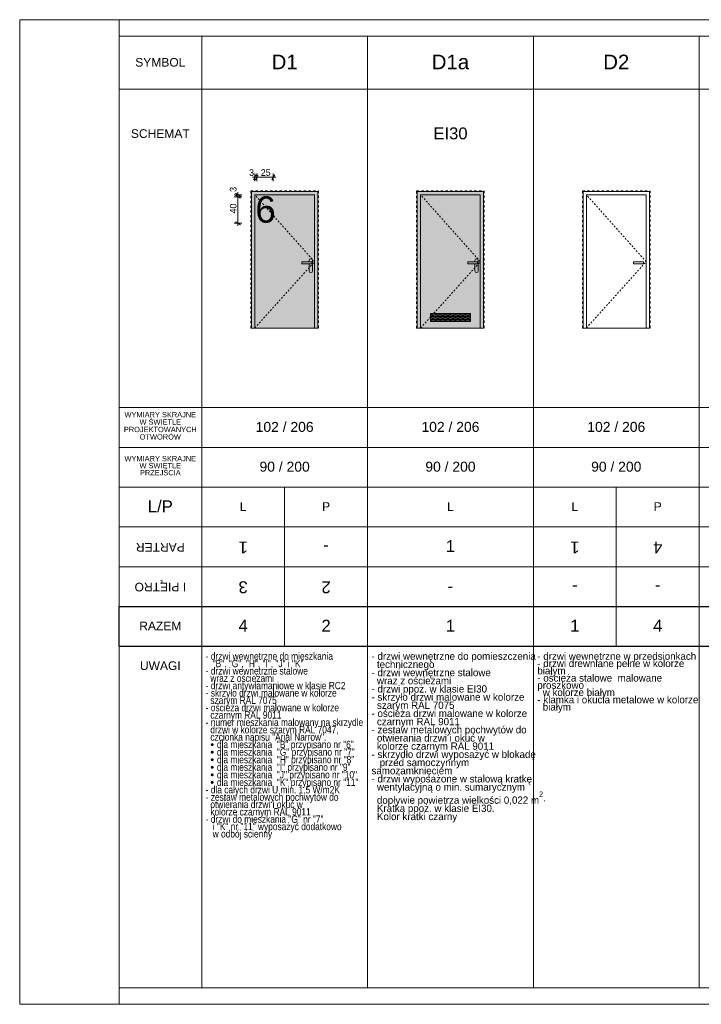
# Model space of a CAD drawing. Extents: x -130919 to -54459, y 5277 to 20371.
# Tile 1 of 11: x -130919 to -120642, y 5521 to 20371. Entities that reach past the tile are written whole.
import ezdxf

# ---------------------------------------------------------------- set-up
doc = ezdxf.new("R2010")
doc.units = 0
doc.header["$MEASUREMENT"] = 0
doc.linetypes.add('Hidden Line', pattern=[50, 25, -25])
doc.linetypes.add('Przerywana copy', pattern=[72.5, 35, -37.5])
doc.layers.add('Arch kolorystyka_Nr_Pióra__2', color=7, linetype='Continuous', lineweight=13, true_color=0x7f7f7f)
doc.layers.add('ARCH stolarka_Nr_Pióra__22', color=7, linetype='Continuous', lineweight=9, true_color=0x7f7f7f)
for name, color, linetype, lineweight in [('Arch kolorystyka_Nr_Pióra__21', 7, 'Continuous', 13), ('Arch kolorystyka_Nr_Pióra__41', 7, 'Continuous', 9), ('Arch okna_Nr_Pióra__21', 7, 'Continuous', 13), ('Arch okna_Nr_Pióra__5', 7, 'Continuous', 13), ('Arch opisy okien_Nr_Pióra__1', 7, 'Continuous', 25), ('Arch opisy okien_Nr_Pióra__18', 9, 'Continuous', 15), ('Arch opisy_Nr_Pióra__1', 7, 'Continuous', 25), ('Arch opisy_Nr_Pióra__21', 7, 'Continuous', 13), ('Arch opisy_Nr_Pióra__7', 7, 'Continuous', 13), ('ARCH stolarka_Nr_Pióra__21', 7, 'Continuous', 13), ('ARCH stolarka_Nr_Pióra__41', 7, 'Continuous', 9), ('ARCH TABELA_Nr_Pióra__21', 7, 'Continuous', 13), ('Arch wymiary_Nr_Pióra__5', 7, 'Continuous', 13), ('Arch ŚCIANY ZEW._Nr_Pióra__21', 7, 'Continuous', 13)]:
    doc.layers.add(name, color=color, linetype=linetype, lineweight=lineweight)
doc.layers.add('Arch wymiary', color=7, linetype='Continuous')
doc.styles.add('GENERATED_STYLE_1', font='txt')
doc.styles.add('GENERATED_STYLE_2', font='arial.ttf')
doc.styles.add('GENERATED_STYLE_3', font='arial.ttf')
doc.styles.add('GENERATED_STYLE_9', font='txt')
doc.dimstyles.new('GENERATED_STYLE__2', dxfattribs={"dimtxt": 100, "dimasz": 57, "dimexe": 0.18, "dimexo": 0, "dimgap": 0.09, "dimtad": 1, "dimtih": 1, "dimtoh": 1, "dimdec": 0, "dimlfac": 0.1, "dimzin": 0, "dimdsep": 46, "dimtxsty": 'GENERATED_STYLE_1', "dimblk": 'ARROWHEAD_2', "dimblk1": 'ARROWHEAD_2', "dimblk2": 'ARROWHEAD_2', "dimcen": 0.09, "dimclrd": 7, "dimclre": 7, "dimclrt": 7, "dimadec": 0, "dimazin": 0, "dimtfac": 1, "dimtdec": 4, "dimtmove": 0, "dimatfit": 3, "dimfxl": 0, "dimtolj": 1, "dimtzin": 0, "dimarcsym": 0})
doc.dimstyles.new('GENERATED_STYLE__3', dxfattribs={"dimtxt": 100, "dimasz": 57, "dimexe": 0.18, "dimexo": 0, "dimgap": 0.09, "dimtad": 1, "dimdec": 0, "dimlfac": 0.1, "dimzin": 0, "dimdsep": 46, "dimtxsty": 'GENERATED_STYLE_1', "dimblk": 'ARROWHEAD_2', "dimblk1": 'ARROWHEAD_2', "dimblk2": 'ARROWHEAD_2', "dimcen": 0.09, "dimclrd": 7, "dimclre": 7, "dimclrt": 7, "dimadec": 0, "dimazin": 0, "dimtfac": 1, "dimtdec": 4, "dimtmove": 2, "dimatfit": 3, "dimfxl": 0, "dimtolj": 1, "dimtzin": 0, "dimarcsym": 0})

# ---------------------------------------------------------------- blocks, each defined once
blk = doc.blocks.new('*D92')
at = {"layer": 'Arch wymiary_Nr_Pióra__5', "linetype": 'Continuous'}
for p, q in [((-127572, 17701), (-127685, 17701)), ((-127591, 17679), (-127666, 17722)), ((-127629, 17301), (-127629, 17701)), ((-127572, 17301), (-127685, 17301)), ((-127666, 17322), (-127591, 17279)), ((-127629, 17264), (-127629, 17301))]:
    blk.add_line(p, q, dxfattribs=at)
at = {"layer": 'Arch wymiary_Nr_Pióra__5', "char_height": 100, "attachment_point": 7, "rotation": 90, "style": 'GENERATED_STYLE_1'}
for s, insert in [('{3}', (-127649, 17774)), ('{40}', (-127649, 17448))]:
    blk.add_mtext(s, dxfattribs=dict(at, insert=insert))
blk = doc.blocks.new('ARROWHEAD_2')
at = {"color": 0, "linetype": 'Continuous', "lineweight": 0}
for p, q in [((0, 0), (-1, 0)), ((-0.38, -0.66), (0.38, 0.66))]:
    blk.add_line(p, q, dxfattribs=at)
blk = doc.blocks.new('*D93')
at = {"layer": 'Arch wymiary_Nr_Pióra__5', "linetype": 'Continuous'}
for p, q in [((-127572, 17731), (-127685, 17731)), ((-127572, 17701), (-127685, 17701)), ((-127666, 17752), (-127591, 17709)), ((-127591, 17679), (-127666, 17722)), ((-127629, 17731), (-127629, 17767)), ((-127629, 17701), (-127629, 17731))]:
    blk.add_line(p, q, dxfattribs=at)
at = {"layer": 'Arch wymiary_Nr_Pióra__5', "char_height": 100, "attachment_point": 7, "rotation": 90, "style": 'GENERATED_STYLE_1'}
for s, insert in [('{3}', (-127649, 17774)), ('{40}', (-127649, 17448))]:
    blk.add_mtext(s, dxfattribs=dict(at, insert=insert))
blk = doc.blocks.new('*D94')
at = {"layer": 'Arch wymiary_Nr_Pióra__5', "linetype": 'Continuous'}
for p, q in [((-127411, 17994), (-127375, 17994)), ((-127353, 18031), (-127396, 17956)), ((-127375, 17937), (-127375, 18050)), ((-127375, 17994), (-127345, 17994)), ((-127323, 18031), (-127366, 17956)), ((-127345, 17937), (-127345, 18050))]:
    blk.add_line(p, q, dxfattribs=at)
at = {"layer": 'Arch wymiary_Nr_Pióra__5', "char_height": 100, "attachment_point": 7, "style": 'GENERATED_STYLE_1'}
for s, insert in [('{3}', (-127460, 18014)), ('{25}', (-127284, 18014))]:
    blk.add_mtext(s, dxfattribs=dict(at, insert=insert))
blk = doc.blocks.new('*D95')
at = {"layer": 'Arch wymiary_Nr_Pióra__5', "linetype": 'Continuous'}
for p, q in [((-127323, 18031), (-127366, 17956)), ((-127345, 17937), (-127345, 18050)), ((-127345, 17994), (-127095, 17994)), ((-127116, 17956), (-127073, 18031)), ((-127095, 17937), (-127095, 18050)), ((-127095, 17994), (-127058, 17994))]:
    blk.add_line(p, q, dxfattribs=at)
at = {"layer": 'Arch wymiary_Nr_Pióra__5', "char_height": 100, "attachment_point": 7, "style": 'GENERATED_STYLE_1'}
for s, insert in [('{3}', (-127460, 18014)), ('{25}', (-127284, 18014))]:
    blk.add_mtext(s, dxfattribs=dict(at, insert=insert))

msp = doc.modelspace()

# ---------------------------------------------------------------- hatches: boundary and pattern name
at = {"layer": 'Arch kolorystyka_Nr_Pióra__2', "linetype": 'Continuous'}
h = msp.add_hatch(color=256, dxfattribs=at)
h.paths.add_polyline_path([(-126474.5, 15720.6), (-127374.5, 15720.6), (-127374.5, 17730.6), (-126474.5, 17730.6)], flags=0)
h.paths.add_polyline_path([(-126664.5, 16690.6), (-126664.5, 16720.6), (-126554.5, 16720.6), (-126554.5, 16740.6, -1), (-126504.5, 16740.6), (-126504.5, 16735.6), (-126504.5, 16580.6, -1), (-126554.5, 16580.6), (-126554.5, 16677.3), (-126554.5, 16690.6)], flags=0)
h = msp.add_hatch(color=256, dxfattribs=at)
h.paths.add_polyline_path([(-123974.5, 15720.6), (-124874.5, 15720.6), (-124874.5, 17730.6), (-123974.5, 17730.6)], flags=0)
h.paths.add_polyline_path([(-124164.5, 16690.6), (-124164.5, 16720.6), (-124054.5, 16720.6), (-124054.5, 16740.6, -1), (-124004.5, 16740.6), (-124004.5, 16735.6), (-124004.5, 16580.6, -1), (-124054.5, 16580.6), (-124054.5, 16677.3), (-124054.5, 16690.6)], flags=0)
h.paths.add_polyline_path([(-124124.5, 15820.6), (-124724.5, 15820.6), (-124724.5, 15940.6), (-124124.5, 15940.6)], flags=0)
at = {"layer": 'Arch kolorystyka_Nr_Pióra__21', "linetype": 'Continuous'}
msp.add_hatch(color=256, dxfattribs=at).paths.add_polyline_path([(-124124.5, 15820.6), (-124724.5, 15820.6), (-124724.5, 15940.6), (-124124.5, 15940.6)], flags=0)
at = {"layer": 'Arch kolorystyka_Nr_Pióra__41', "linetype": 'Continuous'}
for points in [[(-127434.5, 17780.6), (-127434.5, 15720.6), (-127374.5, 15720.6), (-127374.5, 17730.6), (-126474.5, 17730.6), (-126474.5, 15720.6), (-126424.5, 15720.6), (-126424.5, 17780.6)], [(-124934.5, 17780.6), (-124934.5, 15720.6), (-124874.5, 15720.6), (-124874.5, 17730.6), (-123974.5, 17730.6), (-123974.5, 15720.6), (-123924.5, 15720.6), (-123924.5, 17780.6)], [(-126664.5, 16690.6), (-126554.5, 16690.6), (-126554.5, 16677.3), (-126554.5, 16580.6, 1), (-126504.5, 16580.6), (-126504.5, 16735.6), (-126504.5, 16740.6, 1), (-126554.5, 16740.6), (-126554.5, 16720.6), (-126664.5, 16720.6)], [(-124164.5, 16690.6), (-124054.5, 16690.6), (-124054.5, 16677.3), (-124054.5, 16580.6, 1), (-124004.5, 16580.6), (-124004.5, 16735.6), (-124004.5, 16740.6, 1), (-124054.5, 16740.6), (-124054.5, 16720.6), (-124164.5, 16720.6)]]:
    msp.add_hatch(color=256, dxfattribs=at).paths.add_polyline_path(points, flags=0)

# ---------------------------------------------------------------- linework, layer by layer
at = {"layer": 'Arch okna_Nr_Pióra__21', "linetype": 'Continuous'}
for p, q in [((-126664.5, 16690.6), (-126664.5, 16720.6)), ((-126514.5, 16720.6), (-126664.5, 16720.6)), ((-126514.5, 16690.6), (-126664.5, 16690.6)), ((-126554.5, 16720.6), (-126554.5, 16740.6)), ((-126554.5, 16580.6), (-126554.5, 16690.6)), ((-126514.5, 16720.6), (-126514.5, 16690.6)), ((-126504.5, 16580.6), (-126504.5, 16740.6)), ((-124164.5, 16690.6), (-124164.5, 16720.6)), ((-124014.5, 16720.6), (-124164.5, 16720.6)), ((-124014.5, 16690.6), (-124164.5, 16690.6)), ((-124054.5, 16720.6), (-124054.5, 16740.6)), ((-124054.5, 16580.6), (-124054.5, 16690.6)), ((-124014.5, 16720.6), (-124014.5, 16690.6)), ((-124004.5, 16580.6), (-124004.5, 16740.6)), ((-121664.5, 16690.6), (-121664.5, 16720.6)), ((-121514.5, 16720.6), (-121664.5, 16720.6)), ((-121514.5, 16690.6), (-121664.5, 16690.6)), ((-121514.5, 16720.6), (-121514.5, 16690.6))]:
    msp.add_line(p, q, dxfattribs=at)
for centre, start, end in [((-126529.5, 16740.6), 0, 180), ((-124029.5, 16740.6), 0, 180), ((-126529.5, 16580.6), 180, 0), ((-124029.5, 16580.6), 180, 0)]:
    msp.add_arc(centre, 25, start, end, dxfattribs=at)
at = {"layer": 'Arch okna_Nr_Pióra__5', "linetype": 'Hidden Line'}
for p, q in [((-126474.5, 16720.6), (-127374.5, 17730.6)), ((-123974.5, 16720.6), (-124874.5, 17730.6)), ((-121474.5, 16720.6), (-122374.5, 17730.6)), ((-127374.5, 15720.6), (-126474.5, 16720.6)), ((-124874.5, 15720.6), (-123974.5, 16720.6)), ((-122374.5, 15720.6), (-121474.5, 16720.6))]:
    msp.add_line(p, q, dxfattribs=at)
at = {"layer": 'Arch opisy_Nr_Pióra__1', "linetype": 'Continuous'}
for p, q in [((-129418.9, 10920.6), (-129418.9, 11520.6)), ((-129418.9, 11520.6), (-113174.5, 11520.6)), ((-129418.9, 10920.6), (-113174.5, 10920.6))]:
    msp.add_line(p, q, dxfattribs=at)
at = {"layer": 'Arch opisy_Nr_Pióra__21', "linetype": 'Continuous'}
for p, q in [((-129418.9, 20120.6), (-110268.9, 20120.6)), ((-128174.5, 20120.6), (-128174.5, 5770.6)), ((-125674.5, 20120.6), (-125674.5, 5770.6)), ((-123174.5, 20120.6), (-123174.5, 5770.6)), ((-120674.5, 20120.6), (-120674.5, 5770.6)), ((-129418.9, 19320.6), (-113174.5, 19320.6)), ((-129418.9, 14520.6), (-113174.5, 14520.6)), ((-129418.9, 13920.6), (-113174.5, 13920.6)), ((-129418.9, 13320.6), (-113174.5, 13320.6)), ((-126924.5, 13320.6), (-126924.5, 10920.6)), ((-121924.5, 13320.6), (-121924.5, 10920.6)), ((-129418.9, 12720.6), (-113174.5, 12720.6)), ((-129418.9, 12120.6), (-113174.5, 12120.6)), ((-129418.9, 11520.6), (-113174.5, 11520.6))]:
    msp.add_line(p, q, dxfattribs=at)
at = {"layer": 'ARCH stolarka_Nr_Pióra__21', "linetype": 'Continuous'}
for p, q in [((-126424.5, 17780.6), (-127424.5, 17780.6)), ((-127424.5, 17780.6), (-127424.5, 15720.6)), ((-127374.5, 17730.6), (-126474.5, 17730.6)), ((-127374.5, 17730.6), (-127374.5, 15720.6)), ((-126474.5, 15720.6), (-126474.5, 17730.6)), ((-126424.5, 15720.6), (-126424.5, 17780.6)), ((-123924.5, 17780.6), (-124924.5, 17780.6)), ((-124924.5, 17780.6), (-124924.5, 15720.6)), ((-124874.5, 17730.6), (-123974.5, 17730.6)), ((-124874.5, 17730.6), (-124874.5, 15720.6)), ((-123974.5, 15720.6), (-123974.5, 17730.6)), ((-123924.5, 15720.6), (-123924.5, 17780.6)), ((-121424.5, 17780.6), (-122424.5, 17780.6)), ((-122424.5, 17780.6), (-122424.5, 15720.6)), ((-122374.5, 17730.6), (-121474.5, 17730.6)), ((-122374.5, 17730.6), (-122374.5, 15720.6)), ((-121474.5, 15720.6), (-121474.5, 17730.6)), ((-121424.5, 15720.6), (-121424.5, 17780.6)), ((-126424.5, 15720.6), (-127424.5, 15720.6)), ((-123924.5, 15720.6), (-124924.5, 15720.6)), ((-121424.5, 15720.6), (-122424.5, 15720.6))]:
    msp.add_line(p, q, dxfattribs=at)
at = {"layer": 'ARCH stolarka_Nr_Pióra__22', "linetype": 'Continuous'}
for p, q in [((-124702, 15914.6), (-124724.5, 15914.6)), ((-124702, 15894.6), (-124724.5, 15894.6)), ((-124664.5, 15938.6), (-124709.5, 15938.6)), ((-124664.5, 15918.6), (-124709.5, 15918.6)), ((-124664.5, 15890.6), (-124709.5, 15890.6)), ((-124627, 15914.6), (-124672, 15914.6)), ((-124627, 15894.6), (-124672, 15894.6)), ((-124589.5, 15938.6), (-124634.5, 15938.6)), ((-124589.5, 15918.6), (-124634.5, 15918.6)), ((-124589.5, 15890.6), (-124634.5, 15890.6)), ((-124552, 15914.6), (-124597, 15914.6)), ((-124552, 15894.6), (-124597, 15894.6)), ((-124514.5, 15938.6), (-124559.5, 15938.6)), ((-124514.5, 15918.6), (-124559.5, 15918.6)), ((-124514.5, 15890.6), (-124559.5, 15890.6)), ((-124477, 15914.6), (-124522, 15914.6)), ((-124477, 15894.6), (-124522, 15894.6)), ((-124439.5, 15938.6), (-124484.5, 15938.6)), ((-124439.5, 15918.6), (-124484.5, 15918.6)), ((-124439.5, 15890.6), (-124484.5, 15890.6)), ((-124402, 15914.6), (-124447, 15914.6)), ((-124402, 15894.6), (-124447, 15894.6)), ((-124364.5, 15938.6), (-124409.5, 15938.6)), ((-124364.5, 15918.6), (-124409.5, 15918.6)), ((-124364.5, 15890.6), (-124409.5, 15890.6)), ((-124327, 15914.6), (-124372, 15914.6)), ((-124327, 15894.6), (-124372, 15894.6)), ((-124289.5, 15938.6), (-124334.5, 15938.6)), ((-124289.5, 15918.6), (-124334.5, 15918.6)), ((-124289.5, 15890.6), (-124334.5, 15890.6)), ((-124252, 15914.6), (-124297, 15914.6)), ((-124252, 15894.6), (-124297, 15894.6)), ((-124214.5, 15938.6), (-124259.5, 15938.6)), ((-124214.5, 15918.6), (-124259.5, 15918.6)), ((-124214.5, 15890.6), (-124259.5, 15890.6)), ((-124177, 15914.6), (-124222, 15914.6)), ((-124177, 15894.6), (-124222, 15894.6)), ((-124139.5, 15938.6), (-124184.5, 15938.6)), ((-124139.5, 15918.6), (-124184.5, 15918.6)), ((-124139.5, 15890.6), (-124184.5, 15890.6)), ((-124124.5, 15914.6), (-124147, 15914.6)), ((-124124.5, 15894.6), (-124147, 15894.6)), ((-124702, 15866.6), (-124724.5, 15866.6)), ((-124702, 15846.6), (-124724.5, 15846.6)), ((-124664.5, 15870.6), (-124709.5, 15870.6)), ((-124664.5, 15842.6), (-124709.5, 15842.6)), ((-124664.5, 15822.6), (-124709.5, 15822.6)), ((-124627, 15866.6), (-124672, 15866.6)), ((-124627, 15846.6), (-124672, 15846.6)), ((-124589.5, 15870.6), (-124634.5, 15870.6)), ((-124589.5, 15842.6), (-124634.5, 15842.6)), ((-124589.5, 15822.6), (-124634.5, 15822.6)), ((-124552, 15866.6), (-124597, 15866.6)), ((-124552, 15846.6), (-124597, 15846.6)), ((-124514.5, 15870.6), (-124559.5, 15870.6)), ((-124514.5, 15842.6), (-124559.5, 15842.6)), ((-124514.5, 15822.6), (-124559.5, 15822.6)), ((-124477, 15866.6), (-124522, 15866.6)), ((-124477, 15846.6), (-124522, 15846.6)), ((-124439.5, 15870.6), (-124484.5, 15870.6)), ((-124439.5, 15842.6), (-124484.5, 15842.6)), ((-124439.5, 15822.6), (-124484.5, 15822.6)), ((-124402, 15866.6), (-124447, 15866.6)), ((-124402, 15846.6), (-124447, 15846.6)), ((-124364.5, 15870.6), (-124409.5, 15870.6)), ((-124364.5, 15842.6), (-124409.5, 15842.6)), ((-124364.5, 15822.6), (-124409.5, 15822.6)), ((-124327, 15866.6), (-124372, 15866.6)), ((-124327, 15846.6), (-124372, 15846.6)), ((-124289.5, 15870.6), (-124334.5, 15870.6)), ((-124289.5, 15842.6), (-124334.5, 15842.6)), ((-124289.5, 15822.6), (-124334.5, 15822.6)), ((-124252, 15866.6), (-124297, 15866.6)), ((-124252, 15846.6), (-124297, 15846.6)), ((-124214.5, 15870.6), (-124259.5, 15870.6)), ((-124214.5, 15842.6), (-124259.5, 15842.6)), ((-124214.5, 15822.6), (-124259.5, 15822.6)), ((-124177, 15866.6), (-124222, 15866.6)), ((-124177, 15846.6), (-124222, 15846.6)), ((-124139.5, 15870.6), (-124184.5, 15870.6)), ((-124139.5, 15842.6), (-124184.5, 15842.6)), ((-124139.5, 15822.6), (-124184.5, 15822.6)), ((-124124.5, 15866.6), (-124147, 15866.6)), ((-124124.5, 15846.6), (-124147, 15846.6))]:
    msp.add_line(p, q, dxfattribs=at)
for centre, start, end in [((-124709.5, 15928.6), 90, 270), ((-124709.5, 15880.6), 90, 270), ((-124702, 15904.6), 270, 90), ((-124672, 15904.6), 90, 270), ((-124664.5, 15928.6), 270, 90), ((-124664.5, 15880.6), 270, 90), ((-124634.5, 15928.6), 90, 270), ((-124634.5, 15880.6), 90, 270), ((-124627, 15904.6), 270, 90), ((-124597, 15904.6), 90, 270), ((-124589.5, 15928.6), 270, 90), ((-124589.5, 15880.6), 270, 90), ((-124559.5, 15928.6), 90, 270), ((-124559.5, 15880.6), 90, 270), ((-124552, 15904.6), 270, 90), ((-124522, 15904.6), 90, 270), ((-124514.5, 15928.6), 270, 90), ((-124514.5, 15880.6), 270, 90), ((-124484.5, 15928.6), 90, 270), ((-124484.5, 15880.6), 90, 270), ((-124477, 15904.6), 270, 90), ((-124447, 15904.6), 90, 270), ((-124439.5, 15928.6), 270, 90), ((-124439.5, 15880.6), 270, 90), ((-124409.5, 15928.6), 90, 270), ((-124409.5, 15880.6), 90, 270), ((-124402, 15904.6), 270, 90), ((-124372, 15904.6), 90, 270), ((-124364.5, 15928.6), 270, 90), ((-124364.5, 15880.6), 270, 90), ((-124334.5, 15928.6), 90, 270), ((-124334.5, 15880.6), 90, 270), ((-124327, 15904.6), 270, 90), ((-124297, 15904.6), 90, 270), ((-124289.5, 15928.6), 270, 90), ((-124289.5, 15880.6), 270, 90), ((-124259.5, 15928.6), 90, 270), ((-124259.5, 15880.6), 90, 270), ((-124252, 15904.6), 270, 90), ((-124222, 15904.6), 90, 270), ((-124214.5, 15928.6), 270, 90), ((-124214.5, 15880.6), 270, 90), ((-124184.5, 15928.6), 90, 270), ((-124184.5, 15880.6), 90, 270), ((-124177, 15904.6), 270, 90), ((-124147, 15904.6), 90, 270), ((-124139.5, 15928.6), 270, 90), ((-124139.5, 15880.6), 270, 90), ((-124709.5, 15832.6), 90, 270), ((-124702, 15856.6), 270, 90), ((-124672, 15856.6), 90, 270), ((-124664.5, 15832.6), 270, 90), ((-124634.5, 15832.6), 90, 270), ((-124627, 15856.6), 270, 90), ((-124597, 15856.6), 90, 270), ((-124589.5, 15832.6), 270, 90), ((-124559.5, 15832.6), 90, 270), ((-124552, 15856.6), 270, 90), ((-124522, 15856.6), 90, 270), ((-124514.5, 15832.6), 270, 90), ((-124484.5, 15832.6), 90, 270), ((-124477, 15856.6), 270, 90), ((-124447, 15856.6), 90, 270), ((-124439.5, 15832.6), 270, 90), ((-124409.5, 15832.6), 90, 270), ((-124402, 15856.6), 270, 90), ((-124372, 15856.6), 90, 270), ((-124364.5, 15832.6), 270, 90), ((-124334.5, 15832.6), 90, 270), ((-124327, 15856.6), 270, 90), ((-124297, 15856.6), 90, 270), ((-124289.5, 15832.6), 270, 90), ((-124259.5, 15832.6), 90, 270), ((-124252, 15856.6), 270, 90), ((-124222, 15856.6), 90, 270), ((-124214.5, 15832.6), 270, 90), ((-124184.5, 15832.6), 90, 270), ((-124177, 15856.6), 270, 90), ((-124147, 15856.6), 90, 270), ((-124139.5, 15832.6), 270, 90)]:
    msp.add_arc(centre, 10, start, end, dxfattribs=at)
at = {"layer": 'ARCH stolarka_Nr_Pióra__41', "linetype": 'Continuous'}
for p, q in [((-124124.5, 15940.6), (-124724.5, 15940.6)), ((-124724.5, 15940.6), (-124724.5, 15820.6)), ((-124124.5, 15820.6), (-124124.5, 15940.6)), ((-124724.5, 15820.6), (-124124.5, 15820.6))]:
    msp.add_line(p, q, dxfattribs=at)
at = {"layer": 'ARCH TABELA_Nr_Pióra__21', "linetype": 'Continuous'}
for p, q in [((-130918.9, 20370.6), (-110018.9, 20370.6)), ((-130918.9, 5520.6), (-130918.9, 20370.6)), ((-129418.9, 20120.6), (-129418.9, 20370.6)), ((-129418.9, 20120.6), (-129418.9, 5770.6)), ((-129418.9, 5770.6), (-110268.9, 5770.6)), ((-129418.9, 5520.6), (-129418.9, 5770.6)), ((-110018.9, 5520.6), (-130918.9, 5520.6))]:
    msp.add_line(p, q, dxfattribs=at)
at = {"layer": 'Arch ŚCIANY ZEW._Nr_Pióra__21', "linetype": 'Przerywana copy'}
for p, q in [((-127434.5, 15720.6), (-127434.5, 17790.6)), ((-127434.5, 17790.6), (-126414.5, 17790.6)), ((-126414.5, 17790.6), (-126414.5, 15720.6)), ((-124934.5, 15720.6), (-124934.5, 17790.6)), ((-124934.5, 17790.6), (-123914.5, 17790.6)), ((-123914.5, 17790.6), (-123914.5, 15720.6)), ((-122434.5, 15720.6), (-122434.5, 17790.6)), ((-122434.5, 17790.6), (-121414.5, 17790.6)), ((-121414.5, 17790.6), (-121414.5, 15720.6)), ((-126414.5, 15720.6), (-127434.5, 15720.6)), ((-123914.5, 15720.6), (-124934.5, 15720.6)), ((-121414.5, 15720.6), (-122434.5, 15720.6))]:
    msp.add_line(p, q, dxfattribs=at)

# ---------------------------------------------------------------- texts
at = {"layer": 'Arch opisy okien_Nr_Pióra__1', "linetype": 'Continuous', "attachment_point": 2}
for s, insert, char_height, style in [('{SYMBOL}', (-128798.9, 19793.1), 130, 'GENERATED_STYLE_2'), ('{D1}', (-126924.5, 19843.2), 220, 'GENERATED_STYLE_3'), ('{D1a}', (-124424.5, 19843.2), 220, 'GENERATED_STYLE_3'), ('{D2}', (-121924.5, 19843.2), 220, 'GENERATED_STYLE_3'), ('{SCHEMAT}', (-128798.9, 18718.1), 130, 'GENERATED_STYLE_2'), ('{EI30}', (-124424.5, 18745.9), 180, 'GENERATED_STYLE_3'), ('{102 / 206}', (-126924.5, 14304.2), 150, 'GENERATED_STYLE_2'), ('{102 / 206}', (-124424.5, 14304.2), 150, 'GENERATED_STYLE_2'), ('{102 / 206}', (-121924.5, 14304.2), 150, 'GENERATED_STYLE_2'), ('{90 / 200}', (-126924.5, 13704.2), 150, 'GENERATED_STYLE_2'), ('{90 / 200}', (-124424.5, 13704.2), 150, 'GENERATED_STYLE_2'), ('{90 / 200}', (-121924.5, 13704.2), 150, 'GENERATED_STYLE_2'), ('{L/P}', (-128798.9, 13120.9), 180, 'GENERATED_STYLE_2'), ('{L}', (-127549.5, 13093.1), 130, 'GENERATED_STYLE_2'), ('{P}', (-126299.5, 13093.1), 130, 'GENERATED_STYLE_2'), ('{L}', (-124424.5, 13093.1), 130, 'GENERATED_STYLE_2'), ('{L}', (-122549.5, 13093.1), 130, 'GENERATED_STYLE_2'), ('{P}', (-121299.5, 13093.1), 130, 'GENERATED_STYLE_2'), ('{1}', (-124424.5, 12520.9), 180, 'GENERATED_STYLE_2'), ('{-}', (-124424.5, 11920.9), 180, 'GENERATED_STYLE_2'), ('{RAZEM}', (-128798.9, 11293.1), 130, 'GENERATED_STYLE_3'), ('{4}', (-127549.5, 11320.9), 180, 'GENERATED_STYLE_3'), ('{2}', (-126299.5, 11320.9), 180, 'GENERATED_STYLE_3'), ('{1}', (-124424.5, 11320.9), 180, 'GENERATED_STYLE_3'), ('{1}', (-122549.5, 11320.9), 180, 'GENERATED_STYLE_3'), ('{4}', (-121299.5, 11320.9), 180, 'GENERATED_STYLE_3'), ('{UWAGI}', (-128798.9, 10693.1), 130, 'GENERATED_STYLE_2')]:
    msp.add_mtext(s, dxfattribs=dict(at, insert=insert, char_height=char_height, style=style))
at = {"layer": 'Arch opisy okien_Nr_Pióra__1', "linetype": 'Continuous', "char_height": 80, "width": 2104.478, "attachment_point": 2, "style": 'GENERATED_STYLE_3'}
for s, insert, line_spacing_factor in [('{WYMIARY SKRAJNE\\PW ŚWIETLE \\PPROJEKTOWANYCH \\POTWORÓW}', (-128798.9, 14453.8), 0.838461), ('{WYMIARY SKRAJNE\\PW ŚWIETLE \\PPRZEJŚCIA}', (-128798.9, 13790.9), 0.797439)]:
    msp.add_mtext(s, dxfattribs=dict(at, insert=insert, line_spacing_factor=line_spacing_factor))
at = {"layer": 'Arch opisy okien_Nr_Pióra__1', "linetype": 'Continuous', "attachment_point": 2, "rotation": 180, "style": 'GENERATED_STYLE_2'}
for s, insert, char_height in [('{PARTER}', (-128798.9, 12348.2), 130), ('{1}', (-127549.5, 12320.3), 180), ('{1}', (-122549.5, 12320.3), 180), ('{4}', (-121299.5, 12320.3), 180), ('{-}', (-126299.5, 12320.3), 180), ('{I PIĘTRO}', (-128798.9, 11748.2), 130), ('{3}', (-127549.5, 11720.3), 180), ('{2}', (-126299.5, 11720.3), 180), ('{-}', (-122549.5, 11720.3), 180), ('{-}', (-121299.5, 11720.3), 180)]:
    msp.add_mtext(s, dxfattribs=dict(at, insert=insert, char_height=char_height))
at = {"layer": 'Arch opisy okien_Nr_Pióra__18', "linetype": 'Continuous', "insert": (-127212.2, 17707), "char_height": 397.58, "attachment_point": 2, "style": 'GENERATED_STYLE_3'}
msp.add_mtext('{6}', dxfattribs=at)
at = {"layer": 'Arch opisy_Nr_Pióra__7', "linetype": 'Continuous', "char_height": 110, "width": 2440, "attachment_point": 1, "style": 'GENERATED_STYLE_9'}
for s, insert, line_spacing_factor in [('\\A1;{\\fArial Narrow Europa Środkowa|b0|i0|c0|p34;- drzwi wewnętrzne do mieszkania \\P   "B", "G", "H", "I", "J" i "K"\\P- drzwi wewnętrzne stalowe \\P  wraz z ościeżami \\P- drzwi antywłamaniowe w klasie RC2\\P- skrzyło drzwi malowane w kolorze \\P  szarym RAL 7075\\P- ościeża drzwi malowane w kolorze \\P  czarnym RAL 9011\\P- numer mieszkania malowany na skrzydle \\P  drzwi w kolorze szarym RAL 7047, \\P  czcionka napisu "Arial Narrow".\\P  \\fArial|b0|i0|c238|p38;\\H1.029412x;• \\fArial Narrow Europa Środkowa|b0|i0|c0|p34;\\H0.971429x;dla mieszkania  "B" przypisano nr "6"  \\P  \\fArial|b0|i0|c238|p38;\\H1.029412x;• \\fArial Narrow Europa Środkowa|b0|i0|c0|p34;\\H0.971429x;dla mieszkania  "G" przypisano nr "7"\\P  \\fArial|b0|i0|c238|p38;\\H1.029412x;• \\fArial Narrow Europa Środkowa|b0|i0|c0|p34;\\H0.971429x;dla mieszkania  "H" przypisano nr "8"\\P  \\fArial|b0|i0|c238|p38;\\H1.029412x;• \\fArial Narrow Europa Środkowa|b0|i0|c0|p34;\\H0.971429x;dla mieszkania  "I" przypisano nr "9"\\P  \\fArial|b0|i0|c238|p38;\\H1.029412x;• \\fArial Narrow Europa Środkowa|b0|i0|c0|p34;\\H0.971429x;dla mieszkania  "J" przypisano nr "10"\\P  \\fArial|b0|i0|c238|p38;\\H1.029412x;• \\fArial Narrow Europa Środkowa|b0|i0|c0|p34;\\H0.971429x;dla mieszkania  "K" przypisano nr "11"\\P- dla całych drzwi U min. 1,5 W/m2K\\P- zestaw metalowych pochwytów do \\P  otwierania drzwi i okuć w \\P  kolorze czarnym RAL 9011\\P- drzwi do mieszkania "G" nr "7"\\P   i "K" nr "11" wyposażyć dodatkowo\\P   w odbój ścienny}', (-128114.5, 10826.2), 0.604437), ('{- drzwi wewnętrzne do pomieszczenia\\P  technicznego\\P- drzwi wewnętrzne stalowe \\P  wraz z ościeżami \\P- drzwi ppoż. w klasie EI30\\P- skrzyło drzwi malowane w kolorze \\P  szarym RAL 7075\\P- ościeża drzwi malowane w kolorze \\P  czarnym RAL 9011\\P- zestaw metalowych pochwytów do \\P  otwierania drzwi i okuć w \\P  kolorze czarnym RAL 9011\\P- skrzydło drzwi wyposażyć w blokadę\\P   przed samoczynnym samozamknięciem \\P- drzwi wyposażone w stalową kratkę \\P  wentylacyjną o min. sumarycznym \\P  dopływie powietrza wielkości 0,022 m\\A1{\\H0.7x;\\S2^  ;}. \\P  Kratka ppoż. w klasie EI30.\\P  Kolor kratki czarny}', (-125614.5, 10826.2), 0.67248), ('{- drzwi wewnętrzne w przedsionkach\\P- drzwi drewniane pełne w kolorze białym\\P- ościeża stalowe  malowane proszkowo \\P  w kolorze białym\\P- klamka i okucia metalowe w kolorze \\P  białym}', (-123114.5, 10826.2), 0.596142)]:
    msp.add_mtext(s, dxfattribs=dict(at, insert=insert, line_spacing_factor=line_spacing_factor))

# ---------------------------------------------------------------- dimensions: what is measured, and where the dimension line sits
at = {"layer": 'Arch wymiary', "linetype": 'Continuous'}
for p1, p2, picture, middle in [((-127374.5, 17300.6), (-127344.5, 17300.6), '*D94', (-127422.2, 18063.7)), ((-127344.5, 17300.6), (-127094.5, 17300.6), '*D95', (-127207.6, 18063.7))]:
    dim = msp.add_linear_dim(base=(-127374.5, 17993.7), p1=p1, p2=p2, dimstyle='GENERATED_STYLE__2', dxfattribs=at)
    dim.commit()
    dim.dimension.update_dxf_attribs({"geometry": picture, "text_midpoint": middle})
for p1, p2, picture, middle in [((-127344.5, 17300.6), (-127374.5, 17700.6), '*D92', (-127698.6, 17523.6)), ((-127374.5, 17700.6), (-127374.5, 17730.6), '*D93', (-127698.6, 17811.5))]:
    dim = msp.add_linear_dim(base=(-127628.6, 17300.6), p1=p1, p2=p2, angle=90, dimstyle='GENERATED_STYLE__3', dxfattribs=at)
    dim.commit()
    dim.dimension.update_dxf_attribs({"geometry": picture, "text_midpoint": middle})

doc.saveas('drawing.dxf')
